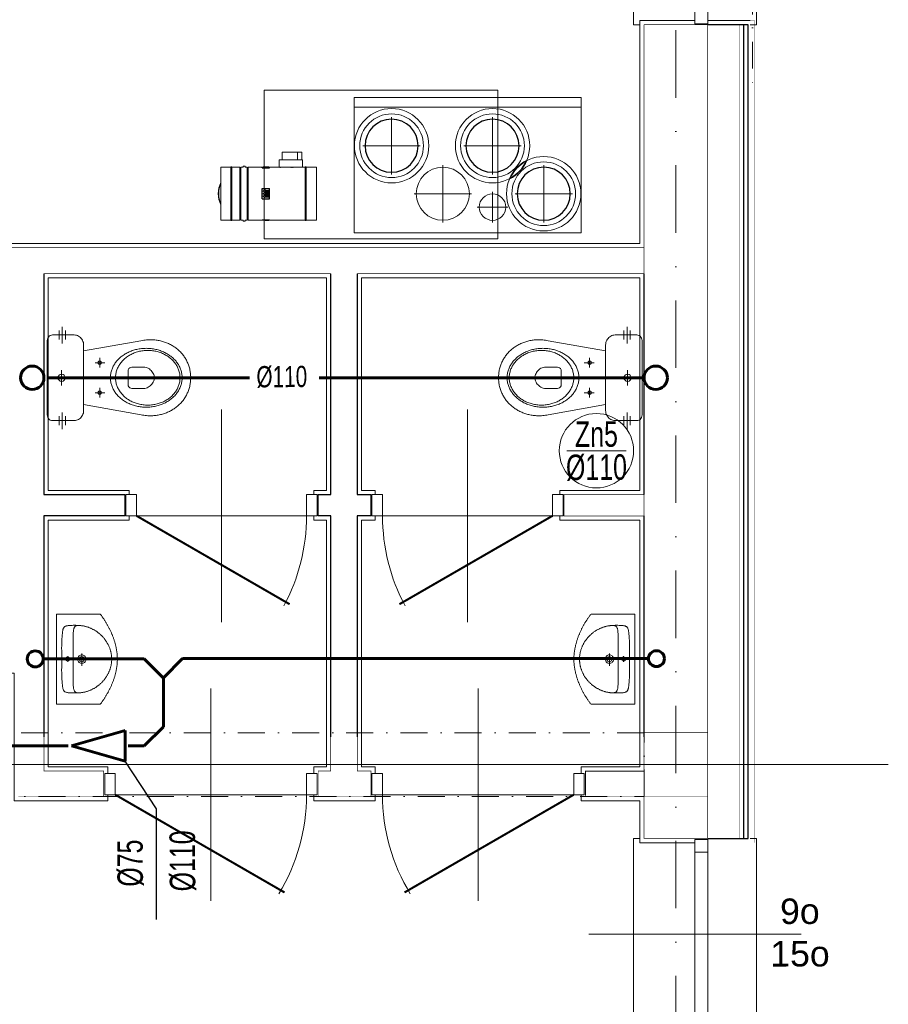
# Model space of a CAD drawing. Extents: x 4615668 to 9294084, y 16339 to 10688993.
# Tile 51 of 256: x 4721441 to 4721849, y 5339720 to 5340183. Entities that reach past the tile are written whole.
import ezdxf
from ezdxf.enums import TextEntityAlignment as Align
from ezdxf.lldxf.tags import DXFTag

# ---------------------------------------------------------------- set-up
doc = ezdxf.new("R2010")
doc.units = 0
doc.header["$MEASUREMENT"] = 0
doc.linetypes.add('$0$ACAD_ISO03W100', pattern=[30, 12, -18])
doc.linetypes.add('DASHDOT', pattern=[25.4, 12.7, -6.35, 0, -6.35])
for name, color, linetype, lineweight in [('_InstKAN_Pion1', 41, 'Continuous', 35), ('_T_w-k_Tr_ks', 34, 'Continuous', 60), ('IS_KS_piony_oznaczenia', 35, 'Continuous', 18), ('Osie', 175, 'DASHDOT', 9), ('Wymiar', 7, 'Continuous', 9), ('WYPOSAŻENIE', 223, 'Continuous', 9)]:
    doc.layers.add(name, color=color, linetype=linetype, lineweight=lineweight)
for name, color, linetype in [('IS_Grafika', 255, 'SOLID'), ('MEBLE', 41, 'Continuous'), ('MURY', 7, 'Continuous'), ('STOLARKA', 4, 'Continuous')]:
    doc.layers.add(name, color=color, linetype=linetype)
doc.styles.add('ARIAL_CE', font='arial.ttf', dxfattribs={"height": 15})
doc.styles.add('opis instalacje', font='arial.ttf', dxfattribs={"width": 0.7, "height": 12})
doc.linetypes.add('BATTING', pattern='A,0.00254,-2.54,[134,ltypeshp.shx,S=2.54,R=0,X=-2.54,Y=0],-5.08,[134,ltypeshp.shx,S=2.54,R=180,X=2.54,Y=0],-2.54', length=10.16254)
tags = doc.linetypes.add('DASH', pattern=[15, 10, -5]).pattern_tags.tags
tags[6:7] = [DXFTag(74, 4), DXFTag(75, 0), DXFTag(340, '0'), DXFTag(46, 0.0), DXFTag(50, 0.0), DXFTag(44, 0.0), DXFTag(45, 0.0)]
tags[4:5] = [DXFTag(74, 4), DXFTag(75, 0), DXFTag(340, '0'), DXFTag(46, 0.0), DXFTag(50, 0.0), DXFTag(44, 0.0), DXFTag(45, 0.0)]
tags = doc.linetypes.add('HIDDEN2', pattern=[4.7625, 3.175, -1.5875]).pattern_tags.tags
tags[6:7] = [DXFTag(74, 4), DXFTag(75, 0), DXFTag(340, '0'), DXFTag(46, 0.0), DXFTag(50, 0.0), DXFTag(44, 0.0), DXFTag(45, 0.0)]
tags[4:5] = [DXFTag(74, 4), DXFTag(75, 0), DXFTag(340, '0'), DXFTag(46, 0.0), DXFTag(50, 0.0), DXFTag(44, 0.0), DXFTag(45, 0.0)]
tags = doc.linetypes.add('SOLID', pattern=[10, 10, 0]).pattern_tags.tags
tags[6:7] = [DXFTag(74, 4), DXFTag(75, 0), DXFTag(340, '0'), DXFTag(46, 0.0), DXFTag(50, 0.0), DXFTag(44, 0.0), DXFTag(45, 0.0)]
tags[4:5] = [DXFTag(74, 4), DXFTag(75, 0), DXFTag(340, '0'), DXFTag(46, 0.0), DXFTag(50, 0.0), DXFTag(44, 0.0), DXFTag(45, 0.0)]

# ---------------------------------------------------------------- blocks, each defined once
blk = doc.blocks.new('G$C61CBF25F')
at = {"layer": 'Osie', "lineweight": 0, "ltscale": 2.5}
for p, q in [((1425, 0), (1425, 1880)), ((1525, 640), (-5, 640))]:
    blk.add_line(p, q, dxfattribs=at)
blk = doc.blocks.new('G$CF45FC2ED')
at = {"layer": 'STOLARKA', "color": 252, "linetype": 'Continuous', "lineweight": 0}
for p, q in [((45, 100), (45, 0)), ((85, 50), (5, 50))]:
    blk.add_line(p, q, dxfattribs=at)
at = {"layer": 'STOLARKA', "color": 252, "linetype": 'Continuous', "lineweight": 0, "const_width": 1}
blk.add_lwpolyline([(5, 50), (77.06, 91.6)], dxfattribs=at)
at = {"layer": 'STOLARKA', "color": 252, "linetype": 'Continuous', "lineweight": 0}
for points in [[(5, 40), (5, 50), (0, 50), (0, 40)], [(85, 40), (85, 50), (90, 50), (90, 40)]]:
    blk.add_lwpolyline(points, close=True, dxfattribs=at)
blk.add_arc((-5, 50), 90, 0, 28.0898, dxfattribs=at)
blk = doc.blocks.new('G$C8361AC1F')
at = {"layer": 'STOLARKA', "color": 252, "linetype": 'Continuous', "lineweight": 0}
for p, q in [((50, 100), (50, 0)), ((5, 50), (95, 50))]:
    blk.add_line(p, q, dxfattribs=at)
at = {"layer": 'STOLARKA', "color": 252, "linetype": 'Continuous', "lineweight": 0, "const_width": 1}
blk.add_lwpolyline([(95, 50), (15.33, 96)], dxfattribs=at)
at = {"layer": 'STOLARKA', "color": 252, "linetype": 'Continuous', "lineweight": 0}
for points in [[(5, 40), (5, 50), (0, 50), (0, 40)], [(95, 40), (95, 50), (100, 50), (100, 40)]]:
    blk.add_lwpolyline(points, close=True, dxfattribs=at)
blk.add_arc((95, 50), 90, 148.7267, 180, dxfattribs=at)
blk = doc.blocks.new('G$C772A7A8F')
at = {"layer": 'STOLARKA', "color": 5, "lineweight": 0}
blk.add_line((100, 45), (0, 45), dxfattribs=at)
for points in [[(24, 0), (21, 0), (21, 90), (24, 90)], [(76, 0), (79, 0), (79, 90), (76, 90)]]:
    blk.add_lwpolyline(points, dxfattribs=at)
for points in [[(56, 89.5), (56, 83.5), (50, 83.5), (50, 89.5)], [(56, 83.5), (56, 6.5), (50, 6.5), (50, 83.5)], [(56, 0.5), (56, 6.5), (50, 6.5), (50, 0.5)]]:
    blk.add_lwpolyline(points, close=True, dxfattribs=at)
blk = doc.blocks.new('G$C6E969633')
at = {"layer": 'MURY', "lineweight": 0, "ltscale": 40}
blk.add_line((1481.68, 990.35), (1501.68, 990.35), dxfattribs=at)
at = {"layer": 'MURY', "ltscale": 40}
for p, q in [((1169.18, 871.13), (1169.18, 767.13)), ((1304.18, 767.13), (1304.18, 871.13)), ((1316.68, 871.13), (1316.68, 767.13)), ((1451.68, 767.13), (1451.68, 871.13)), ((1169.18, 767.13), (1207.28, 767.13)), ((1207.28, 767.13), (1207.28, 757.13)), ((1298.28, 757.13), (1298.28, 767.13)), ((1298.28, 767.13), (1304.18, 767.13)), ((1316.68, 767.13), (1323.08, 767.13)), ((1323.08, 767.13), (1323.08, 757.13)), ((1207.28, 757.13), (1169.18, 757.13)), ((1169.18, 757.13), (1169.18, 653.13)), ((1304.18, 757.13), (1298.28, 757.13)), ((1304.18, 653.13), (1304.18, 757.13)), ((1323.08, 757.13), (1316.68, 757.13)), ((1316.68, 757.13), (1316.68, 653.13)), ((1451.68, 653.13), (1451.68, 757.13))]:
    blk.add_line(p, q, dxfattribs=at)
at = {"layer": 'MURY', "linetype": 'DASH', "lineweight": 0}
for p, q in [((1316.78, 730.06), (1316.68, 730.06)), ((1316.72, 670.06), (1316.68, 670.06))]:
    blk.add_line(p, q, dxfattribs=at)
at = {"layer": 'MURY', "lineweight": 0, "ltscale": 5}
blk.add_line((1566.68, 640), (246.53, 640), dxfattribs=at)
at = {"layer": 'MURY', "ltscale": 40, "const_width": 0.3}
for points in [[(1481.68, 988.35), (1451.75, 988.35), (1451.68, 883.39), (900.68, 883.39), (900.68, 1092)], [(1451.68, 988.35), (1451.68, 655), (1481.68, 655), (1481.68, 988.35)], [(1157.18, 625), (1197.28, 625), (1197.28, 637), (1169.18, 637), (1169.18, 757.13), (1207.28, 757.13), (1207.28, 767.13), (1169.18, 767.13), (1169.18, 871.13), (1304.18, 871.13), (1304.18, 767.13), (1298.28, 767.13), (1298.28, 757.13), (1304.18, 757.13), (1304.18, 637), (1298.28, 637), (1298.28, 625), (1323.08, 625), (1323.08, 637), (1316.68, 637), (1316.68, 757.13), (1323.08, 757.13), (1323.08, 767.13), (1316.68, 767.13), (1316.68, 871.13), (1451.68, 871.13)], [(1451.68, 767.13), (1414.08, 767.13), (1414.08, 757.13), (1451.68, 757.13)], [(1451.68, 625), (1424.08, 625), (1424.08, 637), (1451.68, 637)]]:
    blk.add_lwpolyline(points, dxfattribs=at)
at = {"layer": 'MURY', "lineweight": 0, "ltscale": 40}
for points in [[(962.11, 1093.23), (962.11, 1090), (902.68, 1090), (902.68, 885.39), (1449.68, 885.39), (1449.68, 990.35), (1475.68, 990.35)], [(1296.28, 767.13), (1296.28, 769.13), (1302.18, 769.13), (1302.18, 869.13), (1171.18, 869.13), (1171.18, 769.13), (1209.28, 769.13), (1209.28, 767.13)], [(1412.08, 767.13), (1412.08, 769.13), (1449.68, 769.13), (1449.68, 869.13), (1318.68, 869.13), (1318.68, 769.13), (1325.08, 769.13), (1325.08, 767.13)], [(1209.28, 757.13), (1209.28, 755.13), (1171.18, 755.13), (1171.18, 639), (1199.28, 639), (1199.28, 635.83)], [(1296.28, 635.83), (1296.28, 639), (1302.18, 639), (1302.18, 755.13), (1296.28, 755.13), (1296.28, 757.13)], [(1325.08, 757.13), (1325.08, 755.13), (1318.68, 755.13), (1318.68, 639), (1325.08, 639), (1325.08, 635.83)], [(1422.08, 635.83), (1422.08, 639), (1449.68, 639), (1449.68, 755.13), (1412.08, 755.13), (1412.08, 757.13)], [(1199.28, 625.83), (1199.28, 623), (1155.18, 623), (1155.18, 683), (902.61, 683), (902.61, 657), (913.61, 657), (913.61, 623), (902.68, 623), (902.68, 613), (893.02, 613)], [(1451.68, 637), (1424.08, 637), (1424.08, 625.83)], [(1325.08, 625.83), (1325.08, 623), (1296.28, 623), (1296.28, 625.83)], [(1475.68, 603.25), (1449.68, 603.25), (1449.68, 623), (1422.08, 623), (1422.08, 625.83)]]:
    blk.add_lwpolyline(points, dxfattribs=at)
for points, const_width in [([(1481.68, 605.25), (1496.68, 605.25), (1496.68, 988.32), (1481.68, 988.32)], 0.2), ([(1481.68, 603.25), (1503.68, 603.25), (1503.68, 990.32), (1481.68, 990.32)], 0.1)]:
    blk.add_lwpolyline(points, dxfattribs=dict(at, const_width=const_width))
at = {"layer": 'MURY', "lineweight": -3, "ltscale": 40}
for points in [[(1481.68, 605.25), (1500.68, 605.25), (1500.68, 988.32), (1481.68, 988.32)], [(1481.76, 605.25), (1498.68, 605.25), (1498.68, 988.32), (1481.68, 988.32)]]:
    blk.add_lwpolyline(points, dxfattribs=at)
at = {"layer": 'MURY', "linetype": 'DASHDOT', "lineweight": 0}
blk.add_lwpolyline([(911.68, 625), (1451.68, 625), (1451.68, 655), (911.68, 655)], close=True, dxfattribs=at)
at = {"layer": 'MURY', "ltscale": 40, "const_width": 0.3}
for points in [[(1451.68, 625), (1481.68, 625), (1481.68, 655), (1451.68, 655)], [(1451.68, 605.25), (1481.68, 605.25), (1481.68, 625), (1451.68, 625)]]:
    blk.add_lwpolyline(points, close=True, dxfattribs=at)
at = {"layer": 'MURY', "lineweight": 0, "ltscale": 40}
for name, p in [('G$C61CBF25F', (41.68, 0)), ('G$C772A7A8F', (1425.68, 988.32)), ('G$C772A7A8F', (1425.68, 515.25))]:
    blk.add_blockref(name, p, dxfattribs=at)
at = {"layer": 'MURY', "color": 251, "lineweight": 0, "ltscale": 40, "xscale": -1}
for name, p, rotation in [('G$CF45FC2ED', (1207.78, 807.13), 179.9999999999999), ('G$C8361AC1F', (1323.58, 675.83), 180.0000000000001)]:
    blk.add_blockref(name, p, dxfattribs=dict(at, rotation=rotation))
at = {"layer": 'MURY', "color": 251, "lineweight": 0, "ltscale": 40}
for name, p, rotation in [('G$CF45FC2ED', (1413.58, 807.13), 180), ('G$C8361AC1F', (1297.78, 675.83), 179.9999999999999)]:
    blk.add_blockref(name, p, dxfattribs=dict(at, rotation=rotation))
at = {"layer": 'MURY', "insert": (1485.08, 560.8), "char_height": 12, "width": 1777.5174, "attachment_point": 5, "rotation": 0.1544, "style": 'ARIAL_CE'}
blk.add_mtext('\\pxi-10,l16.666687,t16.666687;9o\\P15o', dxfattribs=at)
blk = doc.blocks.new('A$C074B312D')
at = {"layer": 'WYPOSAŻENIE', "linetype": 'Continuous'}
for points in [[(6.41, 67.54), (41.41, 67.54), (42.02, 67.48), (42.58, 67.29), (43.07, 66.99), (43.49, 66.6), (43.8, 66.13), (44, 65.6), (44.07, 65.03), (44.07, 65.03), (44.07, 54.82), (44.04, 54.29), (43.93, 53.77), (43.76, 53.27), (43.52, 52.8), (43.23, 52.35), (42.89, 51.93), (42.5, 51.56), (42.06, 51.23), (41.59, 50.95), (41.08, 50.72), (40.54, 50.55), (39.98, 50.44), (39.39, 50.41), (8.43, 50.41), (7.86, 50.44), (7.31, 50.55), (6.78, 50.72), (6.28, 50.95), (5.8, 51.23), (5.36, 51.56), (4.97, 51.93), (4.62, 52.35), (4.32, 52.79), (4.08, 53.27), (3.9, 53.77), (3.79, 54.29), (3.75, 54.82), (3.75, 65.03), (3.82, 65.6), (4.02, 66.13), (4.34, 66.6), (4.75, 66.99), (5.24, 67.29), (5.8, 67.48), (6.41, 67.54), (6.41, 67.54)], [(1.63, 61.95), (5.94, 61.95)], [(23.91, 62.48), (24.58, 62.35), (25.12, 61.98), (25.49, 61.43), (25.62, 60.77), (25.49, 60.1), (25.12, 59.56), (24.58, 59.19), (23.91, 59.05), (23.24, 59.19), (22.7, 59.56), (22.33, 60.1), (22.2, 60.77), (22.33, 61.43), (22.7, 61.98), (23.24, 62.35), (23.91, 62.48)], [(41.96, 61.95), (46.27, 61.95)], [(1.63, 59.02), (5.94, 59.02)], [(41.96, 59.02), (46.27, 59.02)], [(6.51, 23.42), (11.31, 50.41)], [(36.51, 50.41), (41.36, 23.4)], [(16.85, 43.65), (17.26, 43.54), (17.55, 43.25), (17.66, 42.84), (17.55, 42.44), (17.26, 42.15), (16.85, 42.04), (16.45, 42.15), (16.16, 42.44), (16.05, 42.84), (16.16, 43.25), (16.45, 43.54), (16.85, 43.65)], [(30.97, 43.65), (31.37, 43.54), (31.66, 43.25), (31.77, 42.84), (31.66, 42.44), (31.37, 42.15), (30.97, 42.04), (30.56, 42.15), (30.27, 42.44), (30.16, 42.84), (30.27, 43.25), (30.56, 43.54), (30.97, 43.65)], [(23.91, 37.81), (23.44, 37.8), (22.96, 37.77), (22.5, 37.72), (22.03, 37.66), (21.58, 37.57), (21.12, 37.47), (20.68, 37.34), (20.23, 37.2), (19.8, 37.05), (19.37, 36.88), (18.94, 36.69), (18.52, 36.48), (18.11, 36.26), (17.71, 36.02), (17.31, 35.77), (16.92, 35.5), (16.54, 35.22), (16.17, 34.92), (15.81, 34.61), (15.45, 34.28), (15.1, 33.95), (14.76, 33.59), (14.44, 33.23), (14.12, 32.85), (13.81, 32.47), (13.51, 32.07), (13.22, 31.65), (12.94, 31.23), (12.68, 30.8), (12.42, 30.35), (12.18, 29.9), (11.95, 29.44), (11.73, 28.96), (11.52, 28.48), (11.32, 27.99), (11.14, 27.49), (10.97, 26.98), (10.82, 26.46), (10.67, 25.94), (10.55, 25.4), (10.43, 24.87), (10.33, 24.32), (10.25, 23.77), (10.18, 23.21), (10.12, 22.65), (10.08, 22.08), (10.06, 21.5), (10.05, 20.92), (10.05, 20.92), (10.06, 20.34), (10.08, 19.77), (10.12, 19.2), (10.18, 18.64), (10.25, 18.08), (10.33, 17.53), (10.43, 16.98), (10.55, 16.44), (10.67, 15.91), (10.82, 15.39), (10.97, 14.87), (11.14, 14.36), (11.32, 13.86), (11.52, 13.37), (11.73, 12.89), (11.95, 12.41), (12.18, 11.95), (12.42, 11.49), (12.68, 11.05), (12.94, 10.62), (13.22, 10.19), (13.51, 9.78), (13.81, 9.38), (14.12, 8.99), (14.44, 8.62), (14.76, 8.25), (15.1, 7.9), (15.45, 7.56), (15.81, 7.24), (16.17, 6.93), (16.54, 6.63), (16.92, 6.35), (17.31, 6.08), (17.71, 5.83), (18.11, 5.59), (18.52, 5.37), (18.94, 5.16), (19.37, 4.97), (19.8, 4.8), (20.23, 4.64), (20.68, 4.5), (21.12, 4.38), (21.58, 4.28), (22.03, 4.19), (22.5, 4.13), (22.96, 4.08), (23.44, 4.05), (23.91, 4.04), (23.91, 4.04), (24.39, 4.05), (24.86, 4.08), (25.32, 4.13), (25.79, 4.19), (26.25, 4.28), (26.7, 4.38), (27.15, 4.5), (27.59, 4.64), (28.02, 4.8), (28.46, 4.97), (28.88, 5.16), (29.3, 5.37), (29.71, 5.59), (30.11, 5.83), (30.51, 6.08), (30.9, 6.35), (31.28, 6.63), (31.65, 6.93), (32.02, 7.24), (32.37, 7.56), (32.72, 7.9), (33.06, 8.25), (33.39, 8.62), (33.7, 8.99), (34.01, 9.38), (34.31, 9.78), (34.6, 10.19), (34.88, 10.62), (35.14, 11.05), (35.4, 11.49), (35.64, 11.95), (35.87, 12.41), (36.09, 12.89), (36.3, 13.37), (36.5, 13.86), (36.68, 14.36), (36.85, 14.87), (37, 15.39), (37.15, 15.91), (37.28, 16.44), (37.39, 16.98), (37.49, 17.53), (37.57, 18.08), (37.65, 18.64), (37.7, 19.2), (37.74, 19.77), (37.76, 20.34), (37.77, 20.92), (37.77, 20.92), (37.76, 21.5), (37.74, 22.08), (37.7, 22.65), (37.65, 23.21), (37.57, 23.77), (37.49, 24.32), (37.39, 24.87), (37.28, 25.4), (37.15, 25.94), (37, 26.46), (36.85, 26.98), (36.68, 27.49), (36.5, 27.99), (36.3, 28.48), (36.09, 28.96), (35.87, 29.44), (35.64, 29.9), (35.4, 30.35), (35.14, 30.8), (34.88, 31.23), (34.6, 31.65), (34.31, 32.07), (34.01, 32.47), (33.7, 32.85), (33.39, 33.23), (33.06, 33.59), (32.72, 33.95), (32.37, 34.28), (32.02, 34.61), (31.65, 34.92), (31.28, 35.22), (30.9, 35.5), (30.51, 35.77), (30.11, 36.02), (29.71, 36.26), (29.3, 36.48), (28.88, 36.69), (28.46, 36.88), (28.02, 37.05), (27.59, 37.2), (27.15, 37.34), (26.7, 37.47), (26.25, 37.57), (25.79, 37.66), (25.32, 37.72), (24.86, 37.77), (24.39, 37.8), (23.91, 37.81), (23.91, 37.81)], [(23.91, 35.41), (23.43, 35.4), (22.95, 35.37), (22.48, 35.31), (22.01, 35.24), (21.55, 35.15), (21.09, 35.04), (20.64, 34.91), (20.2, 34.76), (19.76, 34.6), (19.33, 34.41), (18.91, 34.21), (18.49, 33.99), (18.08, 33.76), (17.68, 33.51), (17.29, 33.24), (16.91, 32.96), (16.54, 32.66), (16.17, 32.34), (15.82, 32.02), (15.47, 31.68), (15.14, 31.32), (14.82, 30.95), (14.5, 30.57), (14.2, 30.18), (13.91, 29.77), (13.64, 29.35), (13.37, 28.92), (13.12, 28.48), (12.88, 28.03), (12.65, 27.57), (12.44, 27.09), (12.24, 26.61), (12.05, 26.12), (11.88, 25.62), (11.73, 25.11), (11.59, 24.6), (11.46, 24.07), (11.35, 23.54), (11.26, 23), (11.18, 22.46), (11.12, 21.91), (11.07, 21.35), (11.05, 20.79), (11.04, 20.22), (11.04, 20.22), (11.05, 19.65), (11.07, 19.09), (11.12, 18.53), (11.18, 17.98), (11.26, 17.44), (11.35, 16.9), (11.46, 16.37), (11.59, 15.84), (11.73, 15.33), (11.88, 14.82), (12.05, 14.32), (12.24, 13.83), (12.44, 13.35), (12.65, 12.87), (12.88, 12.41), (13.12, 11.96), (13.37, 11.52), (13.64, 11.09), (13.91, 10.67), (14.2, 10.26), (14.5, 9.87), (14.82, 9.49), (15.14, 9.12), (15.47, 8.76), (15.82, 8.42), (16.17, 8.1), (16.54, 7.78), (16.91, 7.48), (17.29, 7.2), (17.68, 6.93), (18.08, 6.68), (18.49, 6.45), (18.91, 6.23), (19.33, 6.03), (19.76, 5.84), (20.2, 5.68), (20.64, 5.53), (21.09, 5.4), (21.55, 5.29), (22.01, 5.2), (22.48, 5.13), (22.95, 5.07), (23.43, 5.04), (23.91, 5.03), (23.91, 5.03), (24.39, 5.04), (24.87, 5.07), (25.34, 5.13), (25.81, 5.2), (26.27, 5.29), (26.73, 5.4), (27.18, 5.53), (27.62, 5.68), (28.06, 5.84), (28.49, 6.03), (28.91, 6.23), (29.33, 6.45), (29.74, 6.68), (30.14, 6.93), (30.53, 7.2), (30.91, 7.48), (31.28, 7.78), (31.65, 8.1), (32, 8.42), (32.35, 8.76), (32.68, 9.12), (33, 9.49), (33.32, 9.87), (33.62, 10.26), (33.91, 10.67), (34.19, 11.09), (34.45, 11.52), (34.7, 11.96), (34.94, 12.41), (35.17, 12.87), (35.38, 13.35), (35.58, 13.83), (35.77, 14.32), (35.94, 14.82), (36.09, 15.33), (36.24, 15.84), (36.36, 16.37), (36.47, 16.9), (36.56, 17.44), (36.64, 17.98), (36.7, 18.53), (36.75, 19.09), (36.77, 19.65), (36.78, 20.22), (36.78, 20.22), (36.77, 20.79), (36.75, 21.35), (36.7, 21.91), (36.64, 22.46), (36.56, 23), (36.47, 23.54), (36.36, 24.07), (36.24, 24.6), (36.09, 25.11), (35.94, 25.62), (35.77, 26.12), (35.58, 26.61), (35.38, 27.09), (35.17, 27.57), (34.94, 28.03), (34.7, 28.48), (34.45, 28.92), (34.19, 29.35), (33.91, 29.77), (33.62, 30.18), (33.32, 30.57), (33, 30.95), (32.68, 31.32), (32.35, 31.68), (32, 32.02), (31.65, 32.34), (31.28, 32.66), (30.91, 32.96), (30.53, 33.24), (30.14, 33.51), (29.74, 33.76), (29.33, 33.99), (28.91, 34.21), (28.49, 34.41), (28.06, 34.6), (27.62, 34.76), (27.18, 34.91), (26.73, 35.04), (26.27, 35.15), (25.81, 35.24), (25.34, 35.31), (24.87, 35.37), (24.39, 35.4), (23.91, 35.41), (23.91, 35.41)], [(23.68, 29.5), (20.97, 29.5), (20.17, 29.4), (19.6, 29.11), (19.23, 28.71), (19.01, 28.25), (18.91, 27.79), (18.88, 27.39), (18.87, 22.14), (18.91, 21.57), (19.03, 21.02), (19.22, 20.48), (19.46, 19.97), (19.77, 19.48), (20.12, 19.03), (20.51, 18.62), (20.94, 18.24), (21.4, 17.92), (21.89, 17.64), (22.38, 17.41), (22.89, 17.25), (23.4, 17.15), (23.91, 17.11), (24.41, 17.15), (24.93, 17.25), (25.43, 17.42), (25.93, 17.64), (26.42, 17.92), (26.88, 18.25), (27.31, 18.62), (27.7, 19.04), (28.05, 19.5), (28.36, 19.98), (28.6, 20.5), (28.79, 21.04), (28.91, 21.59), (28.95, 22.17), (28.95, 22.17), (28.95, 27.4), (28.92, 27.8), (28.82, 28.26), (28.6, 28.72), (28.23, 29.11), (27.66, 29.4), (26.86, 29.5), (23.68, 29.5)], [(6.02, 18.97), (6.03, 19.61), (6.06, 20.24), (6.11, 20.88), (6.18, 21.52), (6.27, 22.15), (6.38, 22.79), (6.51, 23.42)], [(41.36, 23.4), (41.47, 22.77), (41.57, 22.14), (41.65, 21.5), (41.72, 20.87), (41.77, 20.23), (41.79, 19.6), (41.8, 18.97)], [(23.87, 0), (23.34, 0.01), (22.82, 0.03), (22.3, 0.07), (21.78, 0.12), (21.27, 0.19), (20.77, 0.27), (20.28, 0.36), (19.78, 0.47), (19.3, 0.59), (18.82, 0.73), (18.35, 0.87), (17.88, 1.04), (17.42, 1.21), (16.97, 1.4), (16.52, 1.6), (16.08, 1.81), (15.65, 2.03), (15.23, 2.27), (14.81, 2.51), (14.4, 2.77), (14, 3.04), (13.61, 3.32), (13.22, 3.61), (12.85, 3.91), (12.48, 4.22), (12.12, 4.54), (11.77, 4.88), (11.42, 5.22), (11.09, 5.57), (10.77, 5.93), (10.45, 6.3), (10.15, 6.68), (9.85, 7.06), (9.56, 7.46), (9.29, 7.86), (9.02, 8.27), (8.77, 8.69), (8.52, 9.12), (8.29, 9.56), (8.06, 10), (7.85, 10.45), (7.64, 10.9), (7.45, 11.37), (7.27, 11.84), (7.1, 12.31), (6.95, 12.79), (6.8, 13.28), (6.67, 13.77), (6.55, 14.27), (6.44, 14.78), (6.34, 15.28), (6.25, 15.8), (6.18, 16.32), (6.12, 16.84), (6.08, 17.37), (6.04, 17.9), (6.02, 18.43), (6.02, 18.97)], [(41.8, 18.97), (41.8, 18.43), (41.78, 17.9), (41.74, 17.37), (41.7, 16.84), (41.64, 16.32), (41.56, 15.8), (41.48, 15.28), (41.38, 14.78), (41.27, 14.27), (41.15, 13.77), (41.01, 13.28), (40.86, 12.79), (40.71, 12.31), (40.54, 11.84), (40.35, 11.37), (40.16, 10.9), (39.96, 10.45), (39.74, 10), (39.51, 9.56), (39.28, 9.12), (39.03, 8.69), (38.77, 8.27), (38.5, 7.86), (38.23, 7.46), (37.94, 7.06), (37.64, 6.68), (37.33, 6.3), (37.01, 5.93), (36.69, 5.57), (36.35, 5.22), (36.01, 4.88), (35.65, 4.54), (35.29, 4.22), (34.92, 3.91), (34.54, 3.61), (34.16, 3.32), (33.76, 3.04), (33.36, 2.77), (32.95, 2.51), (32.53, 2.27), (32.1, 2.03), (31.67, 1.81), (31.23, 1.6), (30.78, 1.4), (30.33, 1.21), (29.86, 1.04), (29.4, 0.87), (28.92, 0.73), (28.44, 0.59), (27.96, 0.47), (27.46, 0.36), (26.97, 0.27), (26.46, 0.19), (25.95, 0.12), (25.44, 0.07), (24.92, 0.03), (24.4, 0.01), (23.87, 0)]]:
    blk.add_lwpolyline(points, dxfattribs=at)
at = {"layer": 'WYPOSAŻENIE', "linetype": 'DASHDOT'}
for points in [[(0, 60.5), (7.82, 60.5)], [(20.33, 60.77), (27.5, 60.77)], [(23.91, 64.37), (23.91, 57.16)], [(40.32, 60.5), (48.15, 60.5)], [(14.57, 42.84), (19.15, 42.84)], [(16.85, 45), (16.85, 40.36)], [(28.68, 42.84), (33.27, 42.84)], [(30.97, 45), (30.97, 40.36)]]:
    blk.add_lwpolyline(points, dxfattribs=at)
blk = doc.blocks.new('A$C4989192B')
at = {"layer": 'WYPOSAŻENIE', "linetype": 'Continuous'}
for points in [[(84.92, 16.14), (84.92, 57.32), (42.49, 57.32), (0, 57.32), (0, 16.13), (0.49, 15.75), (0.98, 15.37), (1.48, 15), (1.99, 14.63), (2.5, 14.26), (3.01, 13.89), (3.53, 13.53), (4.05, 13.17), (4.57, 12.82), (5.1, 12.46), (5.63, 12.11), (6.17, 11.77), (6.71, 11.42), (7.26, 11.08), (7.8, 10.75), (8.35, 10.42), (8.91, 10.09), (9.47, 9.76), (10.03, 9.44), (10.59, 9.12), (11.16, 8.81), (11.73, 8.5), (12.31, 8.2), (12.88, 7.9), (13.46, 7.6), (14.05, 7.31), (14.63, 7.02), (15.22, 6.74), (15.81, 6.46), (16.4, 6.19), (17, 5.92), (17.6, 5.66), (18.19, 5.4), (18.8, 5.15), (19.4, 4.9), (20.01, 4.65), (20.61, 4.42), (21.22, 4.18), (21.83, 3.96), (22.45, 3.73), (23.06, 3.52), (23.68, 3.31), (24.29, 3.1), (24.91, 2.9), (25.53, 2.71), (26.15, 2.52), (26.78, 2.34), (27.4, 2.17), (28.02, 2), (28.65, 1.84), (29.27, 1.68), (29.9, 1.53), (30.53, 1.39), (31.16, 1.25), (31.78, 1.12), (32.41, 1), (33.04, 0.88), (33.67, 0.77), (34.3, 0.67), (34.93, 0.57), (35.56, 0.48), (36.19, 0.4), (36.82, 0.33), (37.45, 0.26), (38.07, 0.2), (38.7, 0.15), (39.33, 0.11), (39.96, 0.07), (40.58, 0.04), (41.21, 0.02), (41.84, 0.01), (42.46, 0), (42.46, 0), (43.08, 0.01), (43.71, 0.02), (44.33, 0.04), (44.96, 0.07), (45.59, 0.11), (46.22, 0.15), (46.84, 0.2), (47.47, 0.26), (48.1, 0.33), (48.73, 0.4), (49.36, 0.48), (49.99, 0.57), (50.62, 0.67), (51.25, 0.77), (51.88, 0.88), (52.51, 1), (53.14, 1.12), (53.76, 1.25), (54.39, 1.39), (55.02, 1.53), (55.64, 1.68), (56.27, 1.84), (56.9, 2), (57.52, 2.17), (58.14, 2.34), (58.77, 2.52), (59.39, 2.71), (60.01, 2.91), (60.62, 3.1), (61.24, 3.31), (61.86, 3.52), (62.47, 3.74), (63.09, 3.96), (63.7, 4.19), (64.31, 4.42), (64.91, 4.66), (65.52, 4.9), (66.12, 5.15), (66.72, 5.4), (67.32, 5.66), (67.92, 5.92), (68.52, 6.19), (69.11, 6.47), (69.7, 6.74), (70.29, 7.03), (70.87, 7.31), (71.46, 7.61), (72.04, 7.9), (72.61, 8.2), (73.19, 8.51), (73.76, 8.82), (74.33, 9.13), (74.89, 9.45), (75.45, 9.77), (76.01, 10.09), (76.57, 10.42), (77.12, 10.76), (77.66, 11.09), (78.21, 11.43), (78.75, 11.78), (79.29, 12.12), (79.82, 12.47), (80.35, 12.83), (80.87, 13.18), (81.39, 13.54), (81.91, 13.91), (82.42, 14.27), (82.93, 14.64), (83.44, 15.01), (83.94, 15.39), (84.43, 15.76), (84.92, 16.14), (84.92, 16.14)], [(42.46, 5.31), (41.86, 5.31), (41.26, 5.33), (40.66, 5.36), (40.06, 5.41), (39.47, 5.46), (38.87, 5.53), (38.29, 5.61), (37.7, 5.7), (37.12, 5.8), (36.54, 5.92), (35.96, 6.04), (35.38, 6.18), (34.81, 6.33), (34.25, 6.48), (33.68, 6.65), (33.13, 6.83), (32.57, 7.03), (32.02, 7.23), (31.47, 7.44), (30.93, 7.66), (30.39, 7.89), (29.86, 8.13), (29.33, 8.39), (28.8, 8.65), (28.28, 8.92), (27.77, 9.2), (27.26, 9.49), (26.76, 9.79), (26.26, 10.1), (25.76, 10.41), (25.28, 10.74), (24.79, 11.07), (24.32, 11.42), (23.85, 11.77), (23.38, 12.13), (22.93, 12.5), (22.48, 12.87), (22.03, 13.26), (21.59, 13.65), (21.16, 14.05), (20.74, 14.45), (20.32, 14.87), (19.91, 15.29), (19.51, 15.72), (19.11, 16.16), (18.72, 16.6), (18.34, 17.05), (17.97, 17.51), (17.6, 17.97), (17.24, 18.44), (16.89, 18.92), (16.55, 19.4), (16.22, 19.89), (15.9, 20.38), (15.58, 20.88), (15.27, 21.39), (14.97, 21.9), (14.69, 22.42), (14.41, 22.94), (14.13, 23.46), (13.87, 24), (13.62, 24.53), (13.38, 25.08), (13.14, 25.62), (12.92, 26.17), (12.71, 26.73), (12.5, 27.29), (12.31, 27.85), (12.13, 28.42), (11.95, 28.99), (11.79, 29.57), (11.64, 30.15), (11.5, 30.73), (11.37, 31.32), (11.25, 31.91), (11.14, 32.5), (11.04, 33.1), (10.96, 33.7), (10.89, 34.3), (10.82, 34.9), (10.82, 34.9), (10.75, 35.82), (10.69, 36.67), (10.65, 37.45), (10.63, 38.21), (10.62, 38.95), (10.62, 39.7), (10.61, 40.48), (10.61, 40.48), (10.62, 41.54), (10.63, 42.53), (10.65, 43.45), (10.68, 44.3), (10.73, 45.08), (10.79, 45.81), (10.87, 46.47), (10.97, 47.08), (11.08, 47.64), (11.22, 48.15), (11.38, 48.6), (11.57, 49.02), (11.79, 49.39), (12.03, 49.72), (12.31, 50.02), (12.62, 50.28), (12.96, 50.52), (13.34, 50.72), (13.75, 50.9), (14.21, 51.06), (14.7, 51.2), (15.24, 51.32), (15.83, 51.43), (16.46, 51.53), (17.14, 51.63), (17.86, 51.71), (18.64, 51.8), (18.64, 51.8), (19.37, 51.87), (20.08, 51.94), (20.78, 52), (21.48, 52.06), (22.16, 52.11), (22.84, 52.16), (23.52, 52.2), (24.18, 52.24), (24.85, 52.28), (25.5, 52.31), (26.15, 52.33), (26.8, 52.36), (27.45, 52.38), (28.09, 52.39), (28.73, 52.41), (29.36, 52.42), (30, 52.43), (30.63, 52.43), (31.27, 52.44), (31.9, 52.44), (32.54, 52.44), (33.17, 52.44), (33.81, 52.43), (34.45, 52.43), (35.09, 52.43), (35.73, 52.42), (36.38, 52.42), (37.03, 52.41), (37.69, 52.4), (38.35, 52.4), (39.02, 52.39), (39.69, 52.39), (40.37, 52.38), (41.06, 52.38), (41.76, 52.38), (42.46, 52.38), (42.46, 52.38), (43.16, 52.38), (43.86, 52.38), (44.55, 52.38), (45.23, 52.39), (45.9, 52.39), (46.57, 52.4), (47.23, 52.4), (47.89, 52.41), (48.54, 52.42), (49.19, 52.42), (49.83, 52.43), (50.47, 52.43), (51.11, 52.43), (51.75, 52.44), (52.39, 52.44), (53.02, 52.44), (53.65, 52.44), (54.29, 52.43), (54.92, 52.43), (55.56, 52.42), (56.19, 52.41), (56.83, 52.39), (57.47, 52.38), (58.12, 52.36), (58.77, 52.33), (59.42, 52.31), (60.08, 52.28), (60.74, 52.24), (61.41, 52.2), (62.08, 52.16), (62.76, 52.11), (63.45, 52.06), (64.14, 52), (64.84, 51.94), (65.56, 51.87), (66.28, 51.8), (66.28, 51.8), (67.06, 51.71), (67.79, 51.63), (68.46, 51.53), (69.09, 51.43), (69.68, 51.32), (70.22, 51.2), (70.71, 51.06), (71.17, 50.9), (71.59, 50.72), (71.96, 50.52), (72.31, 50.28), (72.61, 50.02), (72.89, 49.72), (73.13, 49.39), (73.35, 49.02), (73.54, 48.6), (73.7, 48.15), (73.84, 47.64), (73.95, 47.08), (74.05, 46.47), (74.13, 45.81), (74.19, 45.08), (74.24, 44.3), (74.27, 43.45), (74.29, 42.53), (74.3, 41.54), (74.31, 40.48), (74.31, 40.48), (74.31, 39.7), (74.3, 38.95), (74.29, 38.21), (74.27, 37.45), (74.23, 36.67), (74.17, 35.82), (74.1, 34.9), (74.04, 34.3), (73.96, 33.7), (73.88, 33.1), (73.78, 32.5), (73.67, 31.91), (73.55, 31.32), (73.42, 30.73), (73.28, 30.15), (73.13, 29.57), (72.97, 28.99), (72.8, 28.42), (72.61, 27.85), (72.42, 27.29), (72.22, 26.73), (72, 26.17), (71.78, 25.62), (71.54, 25.08), (71.3, 24.53), (71.05, 24), (70.79, 23.46), (70.52, 22.94), (70.24, 22.42), (69.95, 21.9), (69.65, 21.39), (69.34, 20.88), (69.02, 20.38), (68.7, 19.89), (68.37, 19.4), (68.03, 18.92), (67.68, 18.44), (67.32, 17.97), (66.95, 17.51), (66.58, 17.05), (66.2, 16.6), (65.81, 16.16), (65.42, 15.72), (65.01, 15.29), (64.6, 14.87), (64.18, 14.45), (63.76, 14.05), (63.33, 13.65), (62.89, 13.26), (62.45, 12.87), (61.99, 12.5), (61.54, 12.13), (61.07, 11.77), (60.6, 11.42), (60.13, 11.07), (59.65, 10.74), (59.16, 10.41), (58.66, 10.1), (58.17, 9.79), (57.66, 9.49), (57.15, 9.2), (56.64, 8.92), (56.12, 8.65), (55.59, 8.39), (55.06, 8.13), (54.53, 7.89), (53.99, 7.66), (53.45, 7.44), (52.9, 7.23), (52.35, 7.03), (51.8, 6.83), (51.24, 6.65), (50.67, 6.48), (50.11, 6.33), (49.54, 6.18), (48.96, 6.04), (48.39, 5.92), (47.81, 5.8), (47.22, 5.7), (46.64, 5.61), (46.05, 5.53), (45.46, 5.46), (44.86, 5.41), (44.26, 5.36), (43.67, 5.33), (43.06, 5.31), (42.46, 5.31), (42.46, 5.31)], [(42.47, 48.66), (43.19, 48.51), (43.78, 48.12), (44.18, 47.52), (44.33, 46.8), (44.18, 46.08), (43.78, 45.49), (43.19, 45.09), (42.47, 44.94), (41.75, 45.09), (41.16, 45.49), (40.76, 46.08), (40.61, 46.8), (40.76, 47.52), (41.16, 48.12), (41.75, 48.51), (42.47, 48.66)], [(10.67, 37.15), (10.73, 37.57), (10.81, 37.97), (10.91, 38.35), (11.03, 38.71), (11.17, 39.04), (11.35, 39.35), (11.56, 39.64), (11.8, 39.9), (12.09, 40.15), (12.42, 40.38), (12.8, 40.59), (13.24, 40.78), (13.73, 40.95), (14.29, 41.1), (14.92, 41.23), (15.61, 41.35), (16.38, 41.45), (17.23, 41.53), (18.16, 41.6), (19.18, 41.65), (20.29, 41.69), (21.5, 41.71), (22.8, 41.71)], [(22.8, 41.71), (42.46, 41.71)], [(42.46, 37.45), (43.18, 37.38), (43.85, 37.2), (44.47, 36.9), (45.02, 36.51), (45.5, 36.03), (45.9, 35.47), (46.19, 34.85), (46.38, 34.18), (46.44, 33.47), (46.38, 32.75), (46.19, 32.08), (45.9, 31.46), (45.5, 30.9), (45.02, 30.42), (44.47, 30.03), (43.85, 29.73), (43.18, 29.55), (42.46, 29.49), (41.75, 29.55), (41.07, 29.73), (40.45, 30.03), (39.9, 30.42), (39.42, 30.9), (39.03, 31.46), (38.73, 32.08), (38.54, 32.75), (38.48, 33.47), (38.54, 34.18), (38.73, 34.85), (39.03, 35.47), (39.42, 36.03), (39.9, 36.51), (40.45, 36.9), (41.07, 37.2), (41.75, 37.38), (42.46, 37.45)], [(62.12, 41.71), (42.46, 41.71)], [(74.26, 37.15), (74.19, 37.57), (74.11, 37.97), (74.01, 38.35), (73.89, 38.71), (73.75, 39.04), (73.57, 39.35), (73.37, 39.64), (73.12, 39.9), (72.83, 40.15), (72.5, 40.38), (72.12, 40.59), (71.68, 40.78), (71.19, 40.95), (70.63, 41.1), (70, 41.23), (69.31, 41.35), (68.54, 41.45), (67.69, 41.53), (66.76, 41.6), (65.74, 41.65), (64.63, 41.69), (63.43, 41.71), (62.12, 41.71)], [(42.46, 35.91), (43.23, 35.78), (43.9, 35.43), (44.43, 34.91), (44.78, 34.24), (44.9, 33.47), (44.78, 32.7), (44.43, 32.03), (43.9, 31.5), (43.23, 31.15), (42.46, 31.02), (41.69, 31.15), (41.02, 31.5), (40.49, 32.03), (40.14, 32.7), (40.02, 33.47), (40.14, 34.24), (40.49, 34.91), (41.02, 35.43), (41.69, 35.78), (42.46, 35.91)]]:
    blk.add_lwpolyline(points, dxfattribs=at)
at = {"layer": 'WYPOSAŻENIE', "linetype": 'DASHDOT'}
for points in [[(39.78, 46.71), (45.15, 46.71)], [(42.46, 44.08), (42.46, 49.29)], [(42.46, 28.26), (42.46, 39.4)], [(47.64, 33.44), (36.31, 33.44)]]:
    blk.add_lwpolyline(points, dxfattribs=at)
blk = doc.blocks.new('G$CFC3014FB')
at = {"layer": 'WYPOSAŻENIE', "lineweight": 0, "ltscale": 40}
for p, q in [((370.19, 324.63), (480.19, 324.63)), ((370.19, 254.63), (370.19, 324.63)), ((480.19, 324.63), (480.19, 254.63)), ((480.19, 254.63), (370.19, 254.63))]:
    blk.add_line(p, q, dxfattribs=at)
at = {"layer": 'WYPOSAŻENIE'}
for p, q in [((519.54, 321.2), (412.54, 321.2)), ((412.54, 321.2), (412.54, 257.5)), ((519.54, 257.5), (519.54, 321.2)), ((519.54, 316.7), (412.54, 316.7)), ((412.54, 257.5), (519.54, 257.5))]:
    blk.add_line(p, q, dxfattribs=at)
at = {"layer": 'WYPOSAŻENIE', "ltscale": 5}
for p, q in [((430.24, 285), (430.24, 312)), ((477.74, 285), (477.74, 312)), ((416.74, 298.5), (443.74, 298.5)), ((464.24, 298.5), (491.24, 298.5)), ((454.34, 262.4), (454.34, 289.4)), ((501.84, 262.4), (501.84, 289.4)), ((440.84, 275.9), (467.84, 275.9)), ((477.74, 276.85), (477.74, 262.35)), ((488.34, 275.9), (515.34, 275.9)), ((484.99, 269.6), (470.49, 269.6))]:
    blk.add_line(p, q, dxfattribs=at)
at = {"layer": 'WYPOSAŻENIE', "linetype": 'ByBlock', "lineweight": -2}
for p, q in [((385.97, 295.4), (378.67, 295.4)), ((378.67, 291.9), (378.67, 295.4)), ((387.97, 295.4), (385.97, 295.4)), ((385.97, 295.4), (385.97, 291.9)), ((387.97, 295.4), (387.97, 291.9)), ((349.82, 288.4), (349.82, 263.4)), ((354.57, 288.4), (349.82, 288.4)), ((354.57, 288.53), (354.57, 275.9)), ((355.07, 288.53), (354.57, 288.53)), ((355.07, 275.9), (355.07, 288.53)), ((358.77, 288.4), (355.07, 288.4)), ((358.77, 275.9), (358.77, 288.4)), ((359.27, 288.28), (358.77, 288.28)), ((359.27, 288.4), (359.27, 275.9)), ((360.32, 288.4), (359.27, 288.4)), ((361.32, 288.8), (360.32, 288.8)), ((360.32, 288.4), (360.32, 288.8)), ((361.32, 288.4), (361.32, 288.8)), ((362.27, 288.4), (361.32, 288.4)), ((362.27, 275.9), (362.27, 288.4)), ((362.77, 288.28), (362.27, 288.28)), ((362.77, 288.4), (362.77, 275.9)), ((369.76, 288.4), (362.77, 288.4)), ((377.32, 288.4), (372.38, 288.4)), ((377.32, 291.9), (388.32, 291.9)), ((377.32, 291.9), (377.32, 288.4)), ((377.32, 288.4), (388.32, 288.4)), ((377.82, 288.15), (377.82, 288.4)), ((378.67, 291.9), (385.97, 291.9)), ((382.92, 288.04), (382.92, 288.4)), ((383.72, 288.04), (383.72, 288.4)), ((385.97, 291.9), (387.97, 291.9)), ((388.32, 291.9), (388.32, 288.4)), ((389.57, 288.4), (388.32, 288.4)), ((389.57, 288.53), (389.57, 275.9)), ((390.07, 288.53), (389.57, 288.53)), ((390.07, 275.9), (390.07, 288.53)), ((394.82, 288.4), (390.07, 288.4)), ((394.82, 263.4), (394.82, 288.4)), ((354.57, 275.9), (354.57, 263.28)), ((355.07, 263.28), (355.07, 275.9)), ((358.77, 263.4), (358.77, 275.9)), ((359.27, 275.9), (359.27, 263.4)), ((362.27, 263.4), (362.27, 275.9)), ((362.77, 275.9), (362.77, 263.4)), ((389.57, 275.9), (389.57, 263.28)), ((390.07, 263.28), (390.07, 275.9)), ((354.57, 263.4), (349.82, 263.4)), ((355.07, 263.28), (354.57, 263.28)), ((358.77, 263.4), (355.07, 263.4)), ((359.27, 263.53), (358.77, 263.53)), ((360.32, 263.4), (359.27, 263.4)), ((360.32, 263), (360.32, 263.4)), ((360.32, 263), (361.32, 263)), ((362.27, 263.4), (361.32, 263.4)), ((361.32, 263), (361.32, 263.4)), ((362.77, 263.53), (362.27, 263.53)), ((369.76, 263.4), (362.77, 263.4)), ((389.57, 263.4), (372.38, 263.4)), ((390.07, 263.28), (389.57, 263.28)), ((394.82, 263.4), (390.07, 263.4))]:
    blk.add_line(p, q, dxfattribs=at)
at = {"layer": 'WYPOSAŻENIE', "linetype": 'Continuous', "lineweight": -3}
for p, q in [((369.32, 288.15), (369.32, 288.4)), ((369.32, 288.15), (372.82, 288.15)), ((370.63, 288.4), (369.76, 288.4)), ((370.63, 288.39), (369.76, 288.34)), ((370.63, 288.29), (369.76, 288.34)), ((370.63, 288.4), (372.38, 288.4)), ((370.63, 288.37), (372.38, 288.37)), ((370.63, 288.31), (372.38, 288.31)), ((370.63, 288.29), (370.63, 288.31)), ((370.63, 288.29), (370.63, 288.31)), ((372.38, 288.37), (372.38, 288.31)), ((372.82, 288.15), (372.82, 288.4)), ((369.32, 278.39), (372.82, 278.39)), ((369.32, 273.42), (369.32, 278.39)), ((372.82, 273.42), (372.82, 278.39)), ((370.63, 277.65), (369.76, 277.15)), ((370.63, 276.65), (369.76, 277.15)), ((370.63, 276.4), (369.76, 275.9)), ((370.63, 275.4), (369.76, 275.9)), ((370.63, 275.15), (369.76, 274.65)), ((370.63, 274.16), (369.76, 274.65)), ((370.63, 277.65), (370.63, 277.45)), ((370.63, 277.65), (370.63, 277.45)), ((370.63, 277.45), (372.38, 277.45)), ((370.63, 276.85), (372.38, 276.85)), ((370.63, 276.4), (370.63, 276.2)), ((370.63, 276.4), (370.63, 276.2)), ((370.63, 276.2), (372.38, 276.2)), ((370.63, 275.6), (372.38, 275.6)), ((370.63, 275.15), (370.63, 274.95)), ((370.63, 275.15), (370.63, 274.95)), ((370.63, 274.95), (372.38, 274.95)), ((370.63, 274.36), (372.38, 274.36)), ((372.38, 276.85), (372.38, 277.45)), ((372.38, 275.6), (372.38, 276.2)), ((372.38, 274.36), (372.38, 274.95)), ((369.32, 273.42), (372.82, 273.42)), ((369.32, 263.65), (372.82, 263.65)), ((369.32, 263.4), (369.32, 263.65)), ((370.63, 263.51), (369.76, 263.46)), ((370.63, 263.41), (369.76, 263.46)), ((370.63, 263.4), (369.76, 263.4)), ((370.63, 263.51), (370.63, 263.49)), ((370.63, 263.51), (370.63, 263.49)), ((370.63, 263.49), (372.38, 263.49)), ((370.63, 263.43), (372.38, 263.43)), ((370.63, 263.4), (372.38, 263.4)), ((372.38, 263.43), (372.38, 263.49)), ((372.82, 263.4), (372.82, 263.65))]:
    blk.add_line(p, q, dxfattribs=at)
at = {"layer": 'WYPOSAŻENIE', "linetype": '$0$ACAD_ISO03W100', "lineweight": -3}
for p, q in [((372.38, 288.4), (369.76, 288.4)), ((372.38, 263.4), (369.76, 263.4))]:
    blk.add_line(p, q, dxfattribs=at)
at = {"layer": 'WYPOSAŻENIE', "linetype": 'HIDDEN2', "lineweight": -3, "extrusion": (2.22045e-16, 1, -8.50113e-32)}
for p, q in [((493.74, 291.41), (493.74, 291.41)), ((485.84, 282.99), (485.84, 282.99))]:
    blk.add_line(p, q, dxfattribs=at)
at = {"layer": 'WYPOSAŻENIE', "linetype": 'Continuous', "lineweight": -3, "extrusion": (2.22045e-16, 1, -8.50113e-32)}
for p, q in [((493.74, 291.41), (493.74, 291.41)), ((485.84, 282.99), (485.84, 282.99))]:
    blk.add_line(p, q, dxfattribs=at)
at = {"layer": 'WYPOSAŻENIE', "linetype": 'BATTING', "lineweight": 0, "ltscale": 0.2}
for centre in [(430.24, 298.5), (477.74, 298.5), (501.84, 275.9)]:
    blk.add_circle(centre, 15, dxfattribs=at)
at = {"layer": 'WYPOSAŻENIE'}
for centre, radius in [((430.24, 298.5), 12.5), ((477.74, 298.5), 12.5), ((454.34, 275.9), 12.5), ((501.84, 275.9), 12.5), ((477.74, 269.6), 6.25)]:
    blk.add_circle(centre, radius, dxfattribs=at)
at = {"layer": 'WYPOSAŻENIE', "linetype": 'ByBlock', "lineweight": -2}
for centre, major_axis, end_param in [((430.24, 298.5), (0, 17.5), 4.712389), ((430.24, 298.5), (0, 17.5), 4.712389), ((477.74, 298.5), (0, 17.5), 4.712389), ((477.74, 298.5), (0, 17.5), 4.712389), ((501.84, 275.9), (0, 17.5), 4.712389), ((501.84, 275.9), (0, 17.5), 4.712389), ((360.82, 275.9), (-5.28, -11), -1.123545), ((360.82, 275.9), (-4.67, -11), -1.169364), ((360.82, 275.9), (0, -12.2), -1.123545), ((360.82, 275.9), (0, -11.95), -1.169364)]:
    blk.add_ellipse(centre, major_axis=major_axis, ratio=1, start_param=-1.570796, end_param=end_param, dxfattribs=at)
at = {"layer": 'WYPOSAŻENIE', "linetype": 'Continuous', "lineweight": -3, "extrusion": (6.12323e-17, -2.22045e-16, -1)}
for centre, major_axis, start_param, end_param in [((430.24, 298.5), (0, 12.5), -1.570796, 4.712389), ((477.74, 298.5), (0, 12.5), -1.570796, 4.712389), ((501.84, 275.9), (-17.5, 0), 0.417034, 1.089462), ((477.74, 298.5), (-17.5, 0), 3.558627, 4.231054), ((501.84, 275.9), (0, 12.5), -1.570796, 4.712389)]:
    blk.add_ellipse(centre, major_axis=major_axis, ratio=1, start_param=start_param, end_param=end_param, dxfattribs=at)
at = {"layer": 'WYPOSAŻENIE', "linetype": 'Continuous', "lineweight": -2}
for centre in [(430.24, 298.5), (477.74, 298.5), (501.84, 275.9)]:
    blk.add_ellipse(centre, major_axis=(0, 12.5), ratio=1, start_param=-1.570796, end_param=4.712389, dxfattribs=at)
at = {"layer": 'WYPOSAŻENIE', "linetype": 'HIDDEN2', "lineweight": -3, "extrusion": (6.12323e-17, -2.22045e-16, -1)}
for centre, start_param, end_param in [((501.84, 275.9), 0.417034, 1.089462), ((477.74, 298.5), 3.558627, 4.231054)]:
    blk.add_ellipse(centre, major_axis=(-17.5, 0), ratio=1, start_param=start_param, end_param=end_param, dxfattribs=at)
at = {"layer": 'WYPOSAŻENIE', "linetype": 'HIDDEN2', "lineweight": -3}
for centre, start_param, end_param in [((477.74, 298.5), -1.089462, -0.417034), ((501.84, 275.9), 2.052131, 2.724558)]:
    blk.add_ellipse(centre, major_axis=(17.5, 0), ratio=1, start_param=start_param, end_param=end_param, dxfattribs=at)
at = {"layer": 'WYPOSAŻENIE', "linetype": 'Continuous', "lineweight": -3}
for centre, start_param, end_param in [((477.74, 298.5), -1.089462, -0.417034), ((501.84, 275.9), 2.052131, 2.724558)]:
    blk.add_ellipse(centre, major_axis=(17.5, 0), ratio=1, start_param=start_param, end_param=end_param, dxfattribs=at)
at = {"layer": 'WYPOSAŻENIE', "linetype": 'ByBlock', "lineweight": -2, "extrusion": (9.86076e-31, 2.41438e-31, -1)}
for major_axis, end_param in [((0, 12.2), -1.123545), ((0, 11.95), -1.169364), ((-5.28, 11), -1.123545), ((-4.67, 11), -1.169364)]:
    blk.add_ellipse((360.82, 275.9), major_axis=major_axis, ratio=1, start_param=-1.570796, end_param=end_param, dxfattribs=at)
at = {"layer": 'MEBLE', "linetype": 'Continuous', "lineweight": 0, "xscale": -1, "rotation": 89.9999999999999}
blk.add_blockref('A$C074B312D', (335.66, 213.16), dxfattribs=at)
at = {"layer": 'MEBLE', "linetype": 'Continuous', "lineweight": 0, "rotation": 270}
blk.add_blockref('A$C074B312D', (480.58, 213.16), dxfattribs=at)
at = {"layer": 'MEBLE', "linetype": 'Continuous', "lineweight": 0, "yscale": 0.5, "zscale": 0.5}
for p, xscale, rotation in [((301.12, 35.55), 0.5, 90.00000000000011), ((516.04, 35.55), -0.5, 269.9999999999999)]:
    blk.add_blockref('A$C4989192B', p, dxfattribs=dict(at, xscale=xscale, rotation=rotation))
blk = doc.blocks.new('G$CDFACDE93')
at = {"layer": '_T_w-k_Tr_ks'}
for p, q in [((1464.32, 305.19), (1369.5, 305.19)), ((1650, 305.19), (1497.03, 305.19)), ((1367.5, 172.84), (1414.73, 172.84)), ((1414.73, 172.84), (1423.73, 163.84)), ((1423.73, 163.95), (1432.73, 172.95)), ((1652.1, 172.95), (1432.73, 172.95)), ((1423.73, 163.95), (1423.73, 140.89)), ((1405.76, 139.13), (1380.44, 131.89)), ((1405.76, 131.89), (1405.76, 139.13)), ((1414.73, 131.89), (1423.73, 140.89)), ((1378.9, 131.89), (1286.93, 131.89)), ((1405.76, 124.65), (1380.44, 131.89)), ((1405.76, 131.89), (1405.76, 124.65)), ((1414.73, 131.89), (1407.12, 131.89))]:
    blk.add_line(p, q, dxfattribs=at)
for centre, radius in [((1362, 305.19), 5.5), ((1655.5, 305.19), 5.5), ((1363.39, 172.84), 3.75), ((1655.85, 172.95), 3.75)]:
    blk.add_circle(centre, radius, dxfattribs=at)
at = {"layer": 'IS_Grafika', "color": 4}
for p, q in [((1420.51, 102.18), (1405.76, 124.65)), ((1420.51, 50.11), (1420.51, 102.18))]:
    blk.add_line(p, q, dxfattribs=at)
at = {"layer": 'IS_KS_piony_oznaczenia', "lineweight": 13, "ltscale": 20}
blk.add_line((1641.59, 270.84), (1613.59, 270.84), dxfattribs=at)
blk.add_circle((1627.59, 270.84), 17.5, dxfattribs=at)
at = {"layer": '_InstKAN_Pion1', "linetype": 'Continuous', "style": 'opis instalacje', "width": 0.7}
for s, height, rotation, p in [('%%C110', 10, 0.3693, (1479.47, 305.76)), ('Zn5', 12, 0.3693, (1627.59, 278.59)), ('%%C110', 12, 0.3693, (1627.59, 263.09)), ('%%C110', 12, 90.3693, (1432.64, 77.73)), ('%%C75', 12, 90.3693, (1408.01, 76.68))]:
    blk.add_text(s, height=height, rotation=rotation, dxfattribs=at).set_placement(p, align=Align.MIDDLE)

msp = doc.modelspace()

# ---------------------------------------------------------------- linework, layer by layer
at = {"layer": 'Wymiar', "linetype": 'DASHDOT', "lineweight": 0}
msp.add_line((4721785.54, 5340223.92), (4721785.54, 5340147.52), dxfattribs=at)

# ---------------------------------------------------------------- block references
at = {"layer": 'Wymiar', "lineweight": 0, "ltscale": 40}
for name, p in [('G$C6E969633', (4720282.74, 5339192.56)), ('G$CFC3014FB', (4721185.36, 5339825.45))]:
    msp.add_blockref(name, p, dxfattribs=at)
at = {"layer": 'Wymiar', "color": 1, "lineweight": 0, "ltscale": 40}
msp.add_blockref('G$CDFACDE93', (4720084.43, 5339709.51), dxfattribs=at)

doc.saveas('drawing.dxf')
